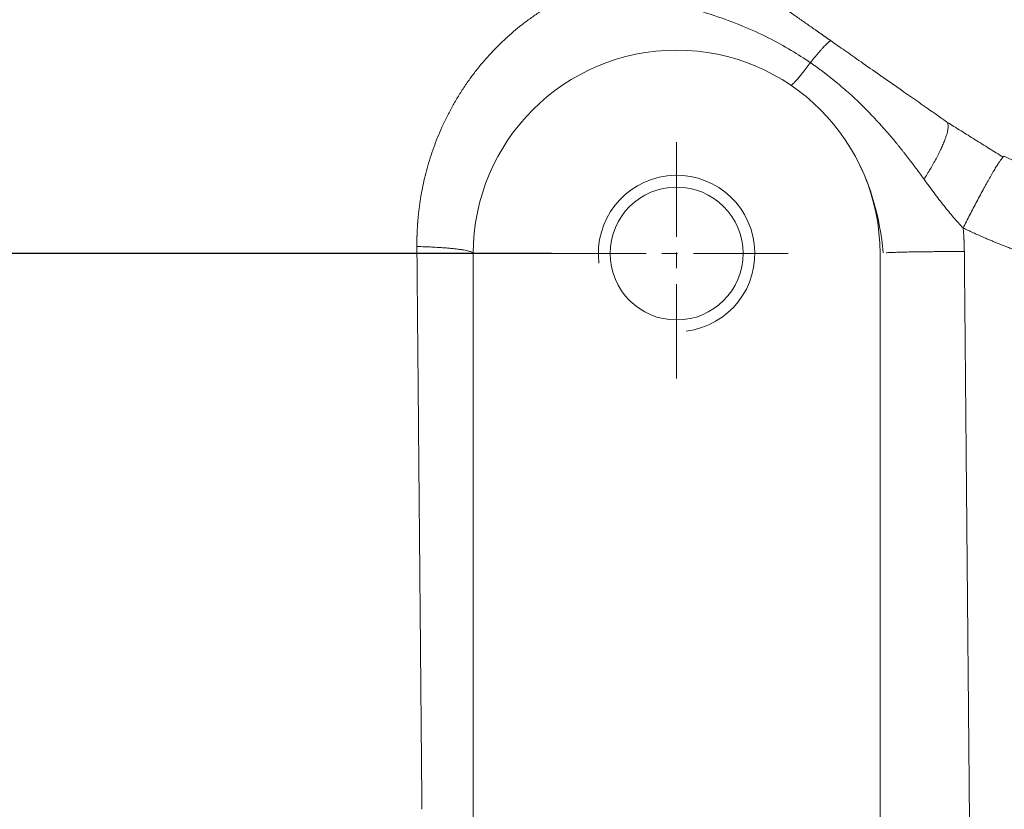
# Model space of a CAD drawing. Header units: millimetres. Extents: x 176 to 9387, y -11044 to -3322.
# Tile 121 of 256: x 6821 to 6884, y -10271 to -10221. Entities that reach past the tile are written whole.
import ezdxf

# ---------------------------------------------------------------- set-up
doc = ezdxf.new("R2010")
doc.units = ezdxf.units.MM
doc.header["$LTSCALE"] = 0.3175
doc.linetypes.add('CENTER2', pattern=[28.575, 19.05, -3.175, 3.175, -3.175])
for name, color, linetype, lineweight in [('1轮廓实线层', 7, 'Continuous', 18), ('2细线层', 4, 'Continuous', 13), ('3中心线层', 1, 'CENTER2', 13), ('7标注层', 4, 'Continuous', 13)]:
    doc.layers.add(name, color=color, linetype=linetype, lineweight=lineweight)
doc.styles.add('PC_TEXTSTYLE', font='ISOCP.SHX', dxfattribs={"width": 0.707, "bigfont": 'GBCBIG.SHX'})
doc.dimstyles.new('GB_LINEAR', dxfattribs={"dimtxt": 3.5, "dimasz": 3.5, "dimexe": 1, "dimexo": 0, "dimgap": 1.5, "dimtad": 1, "dimdsep": 46, "dimtxsty": 'PC_TEXTSTYLE', "dimcen": 0, "dimclrd": 256, "dimclrt": 3, "dimadec": 0, "dimazin": 2, "dimtp": 0.1, "dimtm": 0.1, "dimtfac": 0.71, "dimtdec": 3, "dimtmove": 0, "dimatfit": 3, "dimfxl": 1, "dimtfill": 1, "dimarcsym": 0})

# ---------------------------------------------------------------- blocks, each defined once
blk = doc.blocks.new('_Oblique')
at = {"color": 0, "lineweight": -2}
blk.add_line((-0.5, -0.5), (0.5, 0.5), dxfattribs=at)
blk = doc.blocks.new('*D55')
at = {"layer": '7标注层', "color": 0, "lineweight": -2, "transparency": 16777216}
for p, q in [((6855.383, -10235.875), (6792.383, -10235.875)), ((6855.383, -10285.875), (6792.383, -10285.875))]:
    blk.add_line(p, q, dxfattribs=at)
at = {"layer": '7标注层', "lineweight": -2, "transparency": 16777216}
blk.add_line((6799.383, -10285.875), (6799.383, -10235.875), dxfattribs=at)
at = {"layer": 'Defpoints', "color": 0, "transparency": 16777216}
for p in [(6799.383, -10235.875), (6855.383, -10235.875), (6855.383, -10285.875)]:
    blk.add_point(p, dxfattribs=at)
at = {"layer": '7标注层', "lineweight": -2, "transparency": 16777216, "xscale": 24.5, "yscale": 24.5, "zscale": 24.5}
for p, rotation in [((6799.383, -10235.875), 90), ((6799.383, -10285.875), 270)]:
    blk.add_blockref('_Oblique', p, dxfattribs=dict(at, rotation=rotation))
at = {"layer": '7标注层', "color": 3, "transparency": 16777216, "insert": (6776.633, -10260.875), "char_height": 24.5, "attachment_point": 5, "rotation": 90, "style": 'PC_TEXTSTYLE', "bg_fill": 3, "box_fill_scale": 1.1, "bg_fill_color": 257, "bg_fill_transparency": 0}
blk.add_mtext('50', dxfattribs=at)

msp = doc.modelspace()

# ---------------------------------------------------------------- linework, layer by layer
at = {"layer": '1轮廓实线层'}
for p, q in [((6850.38302, -10285.87479), (6850.38302, -10235.87479)), ((6876.38302, -10285.87479), (6876.38302, -10235.87479))]:
    msp.add_line(p, q, dxfattribs=at)
msp.add_circle((6863.38302, -10235.87479), 4.25, dxfattribs=at)
msp.add_arc((6863.38302, -10235.87479), 13, 0, 180, dxfattribs=at)
for points, knots in [([(6846.78103, -10235.42543), (6846.78086, -10235.40252), (6846.7805, -10235.3567), (6846.7803, -10235.28795), (6846.78034, -10235.21919), (6846.78066, -10235.1504), (6846.78125, -10235.0816), (6846.7821, -10235.01277), (6846.78321, -10234.94393), (6846.78459, -10234.87506), (6846.78624, -10234.80617), (6846.78816, -10234.73726), (6846.79034, -10234.66834), (6846.79279, -10234.59939), (6846.7955, -10234.53042), (6846.79849, -10234.46143), (6846.80173, -10234.39242), (6846.80525, -10234.32339), (6846.80903, -10234.25434), (6846.81308, -10234.18527), (6846.8174, -10234.11618), (6846.82198, -10234.04707), (6846.82683, -10233.97794), (6846.83194, -10233.90879), (6846.83733, -10233.83961), (6846.84298, -10233.77042), (6846.84889, -10233.70121), (6846.85508, -10233.63197), (6846.86153, -10233.56272), (6846.86825, -10233.49345), (6846.87523, -10233.42415), (6846.88248, -10233.35484), (6846.89, -10233.2855), (6846.89779, -10233.21614), (6846.90584, -10233.14677), (6846.91417, -10233.07737), (6846.94679, -10232.81366), (6847.01239, -10232.35708), (6847.12882, -10231.71119), (6847.26822, -10231.07007), (6847.43442, -10230.41885), (6847.62897, -10229.75947), (6847.85368, -10229.09417), (6848.10381, -10228.4391), (6848.38567, -10227.77961), (6848.7009, -10227.1176), (6849.05133, -10226.45525), (6849.42969, -10225.80798), (6849.76907, -10225.27973), (6850.05601, -10224.8632), (6850.28054, -10224.55256), (6850.51196, -10224.24708), (6850.75028, -10223.94678), (6850.99551, -10223.65165), (6851.24766, -10223.3617), (6851.57056, -10223.00675), (6851.97046, -10222.59328), (6852.45501, -10222.12989), (6852.95777, -10221.68532), (6853.48605, -10221.2535), (6854.03954, -10220.83669), (6854.61802, -10220.4375), (6855.21249, -10220.06261), (6855.65677, -10219.80749), (6855.93942, -10219.65421), (6856.05454, -10219.59291), (6856.17007, -10219.53254), (6856.28599, -10219.47308), (6856.4023, -10219.41454), (6856.519, -10219.35693), (6856.63611, -10219.30023), (6856.7536, -10219.24445), (6856.87149, -10219.1896), (6856.98978, -10219.13566), (6857.10846, -10219.08265), (6857.22753, -10219.03055), (6857.347, -10218.97938), (6857.46686, -10218.92913), (6857.58712, -10218.87979), (6857.70776, -10218.83138), (6857.82881, -10218.7839), (6857.95023, -10218.73727), (6858.0315, -10218.70697), (6858.07213, -10218.69182)], [0, 0, 0, 0, 0.0031534, 0.006308, 0.00946383, 0.01262094, 0.0157794, 0.01893925, 0.02210053, 0.0252633, 0.02842761, 0.03159351, 0.03476104, 0.03793026, 0.04110122, 0.04427396, 0.04744853, 0.05062499, 0.05380338, 0.05698375, 0.06016615, 0.06335063, 0.06653724, 0.06972603, 0.07291703, 0.07611032, 0.07930592, 0.08250389, 0.08570428, 0.08890713, 0.0921125, 0.09532042, 0.09853096, 0.10174414, 0.10496004, 0.10817868, 0.11140012, 0.14167419, 0.17193434, 0.20221987, 0.23256999, 0.26515482, 0.29768145, 0.33019862, 0.36275509, 0.39762217, 0.43248254, 0.46739616, 0.50242274, 0.52031961, 0.53821118, 0.55610603, 0.57401274, 0.59193989, 0.60989602, 0.62788965, 0.65923324, 0.69056424, 0.7219275, 0.75336778, 0.78625848, 0.81908117, 0.85188896, 0.88473504, 0.89082731, 0.89691478, 0.9029978, 0.90907671, 0.91515186, 0.92122357, 0.92729219, 0.93335808, 0.93942156, 0.94548298, 0.95154269, 0.95760103, 0.96365835, 0.96971498, 0.97577128, 0.98182759, 0.98788425, 0.9939416, 1, 1, 1, 1]), ([(6858.07209, -10218.69184), (6858.07739, -10218.69322), (6858.43931, -10218.78759), (6859.22022, -10218.9807), (6860.52562, -10219.2802), (6862.07335, -10219.62981), (6863.83801, -10220.06267), (6865.70781, -10220.61285), (6867.52155, -10221.27907), (6869.18468, -10222.03393), (6870.64365, -10222.83196), (6871.53258, -10223.40084), (6871.93263, -10223.67506)], [0, 0, 0, 0, 0.0014207, 0.09696863, 0.203682, 0.32421588, 0.45833783, 0.59127751, 0.71231846, 0.82002145, 0.91726019, 1, 1, 1, 1]), ([(6873.26172, -10222.28674), (6873.24624, -10222.2759), (6873.2153, -10222.25424), (6873.16892, -10222.22175), (6873.12257, -10222.18929), (6873.07625, -10222.15686), (6873.02997, -10222.12445), (6872.98373, -10222.09206), (6872.93752, -10222.0597), (6872.89134, -10222.02737), (6872.8452, -10221.99506), (6872.79909, -10221.96277), (6872.75302, -10221.93051), (6872.70698, -10221.89828), (6872.66097, -10221.86607), (6872.615, -10221.83389), (6872.56907, -10221.80173), (6872.52317, -10221.76959), (6872.4773, -10221.73748), (6872.43146, -10221.70539), (6872.38566, -10221.67332), (6872.3399, -10221.64128), (6872.29416, -10221.60926), (6872.17289, -10221.52434), (6871.97356, -10221.38475), (6871.69417, -10221.18911), (6871.40695, -10220.98801), (6871.10822, -10220.77887), (6870.79602, -10220.56028), (6870.46832, -10220.33079), (6870.12633, -10220.09131), (6869.73717, -10219.81893), (6869.29053, -10219.50617), (6868.86815, -10219.21031), (6868.60162, -10219.02374), (6868.50624, -10218.95698)], [0, 0, 0, 0, 0.00938255, 0.01876147, 0.02813696, 0.0375092, 0.04687837, 0.05624467, 0.06560829, 0.07496943, 0.08432832, 0.09368515, 0.10304016, 0.11239356, 0.12174561, 0.13109655, 0.14044663, 0.14979613, 0.15914532, 0.16849449, 0.17784395, 0.18719399, 0.19654473, 0.20589616, 0.26164307, 0.31927116, 0.37884297, 0.44045459, 0.50636647, 0.57566722, 0.64846328, 0.72488474, 0.82589381, 0.93764895, 1, 1, 1, 1]), ([(6880.63469, -10227.44935), (6880.15346, -10227.11239), (6879.15985, -10226.41666), (6877.73834, -10225.42131), (6876.39713, -10224.48219), (6875.20937, -10223.6505), (6874.18069, -10222.93022), (6873.54857, -10222.4876), (6873.26171, -10222.28674)], [0, 0, 0, 0, 0.18215597, 0.38261115, 0.56622125, 0.73095202, 0.87737221, 1, 1, 1, 1]), ([(6871.93263, -10223.67506), (6871.84035, -10223.79796), (6871.7513, -10223.91504), (6871.58159, -10224.135), (6871.50092, -10224.23788), (6871.34957, -10224.42743), (6871.27888, -10224.51411), (6871.14861, -10224.66999), (6871.08903, -10224.7392), (6870.98162, -10224.85963), (6870.93379, -10224.91085), (6870.85, -10224.99554), (6870.81404, -10225.02901), (6870.75367, -10225.07906), (6870.72926, -10225.09564), (6870.69129, -10225.11328), (6870.67773, -10225.11434), (6870.6691, -10225.10851)], [0, 0, 0, 0, 0.125, 0.125, 0.25, 0.25, 0.375, 0.375, 0.5, 0.5, 0.625, 0.625, 0.75, 0.75, 0.875, 0.875, 1, 1, 1, 1]), ([(6871.93263, -10223.67506), (6871.95089, -10223.6876), (6871.98745, -10223.71271), (6872.04219, -10223.7506), (6872.09691, -10223.7887), (6872.1516, -10223.82702), (6872.20626, -10223.86556), (6872.26088, -10223.90431), (6872.31548, -10223.94328), (6872.37003, -10223.98246), (6872.42455, -10224.02185), (6872.47903, -10224.06144), (6872.53347, -10224.10125), (6872.58786, -10224.14127), (6872.6422, -10224.18148), (6872.6965, -10224.22191), (6872.75074, -10224.26253), (6872.80493, -10224.30336), (6872.85906, -10224.34439), (6872.91314, -10224.38561), (6872.96715, -10224.42703), (6873.02109, -10224.46865), (6873.07497, -10224.51046), (6873.12878, -10224.55246), (6873.18252, -10224.59466), (6873.23619, -10224.63704), (6873.28978, -10224.67962), (6873.34329, -10224.72238), (6873.39673, -10224.76534), (6873.45009, -10224.80848), (6873.50336, -10224.85181), (6873.55655, -10224.89532), (6873.60966, -10224.93903), (6873.66268, -10224.98291), (6873.71561, -10225.02698), (6873.76845, -10225.07124), (6873.94775, -10225.22229), (6874.25438, -10225.4877), (6874.6853, -10225.87837), (6875.11827, -10226.28926), (6875.56483, -10226.73278), (6876.02901, -10227.21666), (6876.5146, -10227.74757), (6877.01247, -10228.31793), (6877.38036, -10228.75926), (6877.62103, -10229.05602), (6877.73414, -10229.19691), (6877.851, -10229.34386), (6877.97145, -10229.4968), (6878.09539, -10229.65562), (6878.22267, -10229.82024), (6878.35318, -10229.99054), (6878.48678, -10230.16643), (6878.62333, -10230.34778), (6878.7627, -10230.53447), (6878.90477, -10230.72639), (6879.04946, -10230.92337), (6879.14641, -10231.05668), (6879.19542, -10231.12406)], [0, 0, 0, 0, 0.00635246, 0.01271414, 0.01908492, 0.02546464, 0.03185317, 0.03825035, 0.04465603, 0.05107006, 0.05749227, 0.06392249, 0.07036057, 0.07680631, 0.08325955, 0.08972009, 0.09618774, 0.10266231, 0.10914359, 0.11563138, 0.12212546, 0.1286256, 0.13513159, 0.14164324, 0.1481605, 0.15468327, 0.16121151, 0.16774511, 0.17428399, 0.18082805, 0.1873772, 0.19393131, 0.20049028, 0.20705397, 0.21362226, 0.220195, 0.22677204, 0.28069355, 0.33620157, 0.3931904, 0.45154853, 0.51645571, 0.58535856, 0.65793925, 0.73384915, 0.75047991, 0.76780461, 0.78580968, 0.80448126, 0.82380523, 0.84376732, 0.86435237, 0.88554376, 0.90732451, 0.92967752, 0.95258566, 0.976032, 1, 1, 1, 1]), ([(6884.24142, -10229.71113), (6884.2408, -10229.71179), (6884.24017, -10229.71245), (6884.21777, -10229.73623), (6884.19222, -10229.76671), (6884.13329, -10229.84322), (6884.09991, -10229.88927), (6884.02529, -10229.99733), (6883.98405, -10230.05936), (6883.89393, -10230.19929), (6883.84505, -10230.2772), (6883.74019, -10230.44824), (6883.68421, -10230.54136), (6883.56592, -10230.7416), (6883.50362, -10230.84872), (6883.37372, -10231.07519), (6883.30613, -10231.19455), (6883.16688, -10231.44334), (6883.09522, -10231.57276), (6882.94915, -10231.83923), (6882.87474, -10231.97626), (6882.72454, -10232.25533), (6882.64875, -10232.39736), (6882.4971, -10232.68381), (6882.42123, -10232.82824), (6882.27064, -10233.11703), (6882.19591, -10233.26139), (6882.04864, -10233.54785), (6881.97609, -10233.68994), (6881.83404, -10233.97), (6881.76453, -10234.10796), (6881.69688, -10234.24309)], [0, 0, 0, 0, 0.00206886, 0.00206886, 0.07334966, 0.07334966, 0.14463045, 0.14463045, 0.21591125, 0.21591125, 0.28719204, 0.28719204, 0.35847284, 0.35847284, 0.42975364, 0.42975364, 0.50103443, 0.50103443, 0.57231523, 0.57231523, 0.64359602, 0.64359602, 0.71487682, 0.71487682, 0.78615761, 0.78615761, 0.85743841, 0.85743841, 0.9287192, 0.9287192, 1, 1, 1, 1]), ([(6884.32669, -10229.65794), (6884.31905, -10229.65408), (6884.30817, -10229.6563), (6884.27971, -10229.674), (6884.26235, -10229.6891), (6884.24142, -10229.71113)], [0, 0, 0, 0, 0.50736249, 0.50736249, 1, 1, 1, 1]), ([(6884.32597, -10229.65758), (6884.9626, -10229.97887), (6885.61108, -10230.27767), (6887.05624, -10230.88178), (6887.85898, -10231.17811), (6890.31275, -10231.96538), (6891.96978, -10232.3432), (6894.46533, -10232.69561), (6895.28837, -10232.77742), (6896.11629, -10232.82512)], [0, 0, 0, 0, 0.17472977, 0.17472977, 0.38231774, 0.38231774, 0.79749367, 0.79749367, 1, 1, 1, 1]), ([(6879.19542, -10231.12406), (6879.41318, -10231.42421), (6879.62652, -10231.71615), (6880.04793, -10232.28066), (6880.25602, -10232.5532), (6880.66978, -10233.07635), (6880.87554, -10233.32696), (6881.18375, -10233.68462), (6881.28642, -10233.8008), (6881.49172, -10234.02678), (6881.59434, -10234.13659), (6881.69687, -10234.24309)], [0, 0, 0, 0, 0.25, 0.25, 0.5, 0.5, 0.75, 0.75, 0.875, 0.875, 1, 1, 1, 1]), ([(6895.82895, -10237.81686), (6895.79891, -10237.81543), (6895.73883, -10237.81258), (6895.64874, -10237.80802), (6895.55869, -10237.80327), (6895.46868, -10237.79829), (6895.37871, -10237.7931), (6895.28877, -10237.78769), (6895.19887, -10237.78207), (6895.10901, -10237.77623), (6895.01919, -10237.77017), (6894.92941, -10237.76389), (6894.83966, -10237.7574), (6894.74995, -10237.75069), (6894.66028, -10237.74377), (6894.57065, -10237.73662), (6894.48105, -10237.72927), (6894.3915, -10237.72169), (6894.30198, -10237.7139), (6894.2125, -10237.70589), (6894.12306, -10237.69766), (6894.03365, -10237.68922), (6893.94429, -10237.68056), (6893.85496, -10237.67168), (6893.76567, -10237.66259), (6893.67642, -10237.65328), (6893.58721, -10237.64375), (6893.49803, -10237.63401), (6893.4089, -10237.62405), (6893.3198, -10237.61388), (6893.23074, -10237.60348), (6893.14172, -10237.59287), (6893.05273, -10237.58204), (6892.96379, -10237.571), (6892.87488, -10237.55974), (6892.78601, -10237.54826), (6892.69719, -10237.53657), (6892.60839, -10237.52466), (6892.51964, -10237.51253), (6892.43093, -10237.50019), (6892.34225, -10237.48763), (6892.25362, -10237.47485), (6892.16502, -10237.46186), (6892.07646, -10237.44864), (6891.98794, -10237.43522), (6891.89945, -10237.42157), (6891.81101, -10237.40771), (6891.72261, -10237.39363), (6891.63424, -10237.37934), (6891.54591, -10237.36483), (6891.45762, -10237.3501), (6891.36937, -10237.33515), (6891.28116, -10237.31999), (6891.19299, -10237.30461), (6891.10485, -10237.28902), (6891.01676, -10237.27321), (6890.9287, -10237.25718), (6890.84068, -10237.24093), (6890.7527, -10237.22447), (6890.66476, -10237.20779), (6890.57686, -10237.1909), (6890.489, -10237.17378), (6890.40117, -10237.15646), (6890.31339, -10237.13891), (6890.22564, -10237.12115), (6890.13793, -10237.10317), (6890.05027, -10237.08497), (6889.96264, -10237.06656), (6889.87505, -10237.04793), (6889.7875, -10237.02908), (6889.69998, -10237.01002), (6889.61251, -10236.99074), (6889.52507, -10236.97124), (6889.43768, -10236.95153), (6889.35032, -10236.9316), (6889.26301, -10236.91146), (6889.17573, -10236.89109), (6889.08849, -10236.87051), (6889.00129, -10236.84971), (6888.91413, -10236.8287), (6888.827, -10236.80747), (6888.73992, -10236.78602), (6888.65288, -10236.76436), (6888.56587, -10236.74248), (6888.47891, -10236.72038), (6888.39198, -10236.69807), (6888.27683, -10236.66821), (6888.13358, -10236.6305), (6887.96237, -10236.58455), (6887.79149, -10236.5378), (6887.62093, -10236.49024), (6887.4507, -10236.44188), (6887.28079, -10236.39272), (6887.1112, -10236.34275), (6886.94194, -10236.29198), (6886.773, -10236.24041), (6886.60439, -10236.18803), (6886.4361, -10236.13485), (6886.26813, -10236.08087), (6886.10049, -10236.02608), (6885.93317, -10235.97049), (6885.76618, -10235.9141), (6885.59951, -10235.85691), (6885.43317, -10235.79891), (6885.26715, -10235.7401), (6885.10145, -10235.6805), (6884.93608, -10235.62009), (6884.77104, -10235.55887), (6884.60631, -10235.49686), (6884.44192, -10235.43404), (6884.27784, -10235.37042), (6884.1141, -10235.30599), (6883.95067, -10235.24076), (6883.78757, -10235.17473), (6883.6248, -10235.10789), (6883.46235, -10235.04025), (6883.30022, -10234.97181), (6883.13842, -10234.90257), (6882.97694, -10234.83252), (6882.81579, -10234.76166), (6882.65496, -10234.69001), (6882.49446, -10234.61755), (6882.33428, -10234.54429), (6882.17443, -10234.47022), (6882.0149, -10234.39534), (6881.85568, -10234.31972), (6881.74983, -10234.26863), (6881.69689, -10234.24309)], [0, 0, 0, 0, 0.00614342, 0.012285, 0.01842477, 0.02456277, 0.03069904, 0.03683362, 0.04296653, 0.04909781, 0.05522751, 0.06135566, 0.06748229, 0.07360744, 0.07973114, 0.08585344, 0.09197436, 0.09809395, 0.10421225, 0.11032927, 0.11644508, 0.12255969, 0.12867315, 0.13478549, 0.14089675, 0.14700697, 0.15311618, 0.15922442, 0.16533173, 0.17143813, 0.17754368, 0.18364839, 0.18975232, 0.1958555, 0.20195797, 0.20805975, 0.21416089, 0.22026143, 0.22636139, 0.23246083, 0.23855976, 0.24465824, 0.2507563, 0.25685397, 0.26295129, 0.26904829, 0.27514502, 0.28124152, 0.2873378, 0.29343393, 0.29952992, 0.30562582, 0.31172166, 0.31781749, 0.32391333, 0.33000922, 0.3361052, 0.34220132, 0.34829759, 0.35439407, 0.36049078, 0.36658776, 0.37268506, 0.3787827, 0.38488073, 0.39097917, 0.39707807, 0.40317747, 0.40927739, 0.41537788, 0.42147897, 0.4275807, 0.43368311, 0.43978623, 0.4458901, 0.45199475, 0.45810022, 0.46420656, 0.47031378, 0.47642194, 0.48253106, 0.48864119, 0.49475236, 0.5008646, 0.50697796, 0.51309247, 0.51920816, 0.53129311, 0.54337112, 0.55544247, 0.56750745, 0.57956632, 0.59161938, 0.60366691, 0.6157092, 0.62774651, 0.63977915, 0.65180739, 0.66383152, 0.67585182, 0.68786859, 0.69988209, 0.71189263, 0.72390049, 0.73590594, 0.74790929, 0.75991081, 0.7719108, 0.78390953, 0.7959073, 0.80790439, 0.81990109, 0.83189769, 0.84389448, 0.85589173, 0.86788975, 0.87988881, 0.8918892, 0.90389121, 0.91589513, 0.92790124, 0.93990983, 0.95192119, 0.9639356, 0.97595335, 0.98797472, 1, 1, 1, 1]), ([(6881.69689, -10234.24309), (6881.69895, -10234.26587), (6881.70305, -10234.31142), (6881.70889, -10234.37978), (6881.71448, -10234.44815), (6881.71982, -10234.51654), (6881.72491, -10234.58494), (6881.72973, -10234.65335), (6881.73431, -10234.72177), (6881.73862, -10234.79021), (6881.74269, -10234.85866), (6881.74649, -10234.92712), (6881.75004, -10234.9956), (6881.75334, -10235.06409), (6881.75638, -10235.13259), (6881.75917, -10235.20111), (6881.7617, -10235.26963), (6881.76397, -10235.33818), (6881.76599, -10235.40673), (6881.76776, -10235.4753), (6881.76927, -10235.54388), (6881.77052, -10235.61247), (6881.77153, -10235.68108), (6881.77199, -10235.72682), (6881.77222, -10235.74969)], [0, 0, 0, 0, 0.04547182, 0.09093775, 0.13639842, 0.18185448, 0.22730656, 0.27275529, 0.31820131, 0.36364526, 0.40908778, 0.45452951, 0.49997107, 0.54541311, 0.59085627, 0.63630118, 0.68174848, 0.7271988, 0.77265279, 0.81811109, 0.86357432, 0.90904312, 0.95451814, 1, 1, 1, 1]), ([(6850.38302, -10235.87485), (6850.38302, -10235.85249), (6850.36585, -10235.82947), (6850.29176, -10235.78277), (6850.23482, -10235.75909), (6850.1171, -10235.72376), (6850.0725, -10235.71201), (6849.97244, -10235.68871), (6849.91698, -10235.67715), (6849.79529, -10235.65434), (6849.72906, -10235.6431), (6849.58615, -10235.62105), (6849.50947, -10235.61025), (6849.34621, -10235.58923), (6849.25963, -10235.579), (6849.07735, -10235.55922), (6848.98165, -10235.54968), (6848.7821, -10235.53138), (6848.67825, -10235.52263), (6848.46356, -10235.506), (6848.35272, -10235.49812), (6848.12531, -10235.48331), (6848.00874, -10235.47637), (6847.77123, -10235.46349), (6847.6503, -10235.45754), (6847.40544, -10235.44666), (6847.28151, -10235.44172), (6847.03205, -10235.43286), (6846.90651, -10235.42893), (6846.78081, -10235.4255)], [0, 0, 0, 0, 0.125, 0.125, 0.25, 0.25, 0.3125, 0.3125, 0.375, 0.375, 0.4375, 0.4375, 0.5, 0.5, 0.5625, 0.5625, 0.625, 0.625, 0.6875, 0.6875, 0.75, 0.75, 0.8125, 0.8125, 0.875, 0.875, 0.9375, 0.9375, 1, 1, 1, 1]), ([(6847.10276, -10271.40904), (6847.101, -10271.2116), (6847.09747, -10270.81639), (6847.09218, -10270.22307), (6847.08688, -10269.62877), (6847.08157, -10269.03347), (6847.07625, -10268.4372), (6847.07093, -10267.83994), (6847.06559, -10267.24169), (6847.06024, -10266.64246), (6847.05488, -10266.04224), (6847.04952, -10265.44104), (6847.04414, -10264.83886), (6847.03876, -10264.23569), (6847.03336, -10263.63153), (6847.02796, -10263.02639), (6847.02255, -10262.42026), (6847.01712, -10261.81315), (6847.01169, -10261.20506), (6847.00625, -10260.59598), (6847.0008, -10259.98591), (6846.99534, -10259.37486), (6846.98987, -10258.76283), (6846.9844, -10258.14981), (6846.97891, -10257.5358), (6846.97341, -10256.92081), (6846.96791, -10256.30484), (6846.9624, -10255.68788), (6846.95687, -10255.06993), (6846.95134, -10254.451), (6846.9458, -10253.83109), (6846.94025, -10253.21019), (6846.93469, -10252.5883), (6846.92912, -10251.96543), (6846.92354, -10251.34158), (6846.91795, -10250.71674), (6846.91236, -10250.09092), (6846.90675, -10249.46411), (6846.90114, -10248.83631), (6846.89551, -10248.20753), (6846.88988, -10247.57777), (6846.88423, -10246.94702), (6846.87858, -10246.31529), (6846.87292, -10245.68257), (6846.86725, -10245.04886), (6846.86157, -10244.41418), (6846.85588, -10243.7785), (6846.85018, -10243.14184), (6846.84447, -10242.5042), (6846.83875, -10241.86557), (6846.83302, -10241.22596), (6846.82729, -10240.58536), (6846.82154, -10239.94378), (6846.81578, -10239.30121), (6846.81001, -10238.65765), (6846.80424, -10238.01312), (6846.79845, -10237.36759), (6846.79265, -10236.72109), (6846.78685, -10236.07359), (6846.78297, -10235.64159), (6846.78103, -10235.42543)], [0, 0, 0, 0, 0.01648201, 0.03299066, 0.04952596, 0.06608789, 0.08267647, 0.09929169, 0.11593355, 0.13260205, 0.1492972, 0.16601898, 0.18276741, 0.19954248, 0.2163442, 0.23317255, 0.25002755, 0.26690919, 0.28381747, 0.3007524, 0.31771397, 0.33470218, 0.35171704, 0.36875854, 0.38582668, 0.40292147, 0.4200429, 0.43719098, 0.4543657, 0.47156707, 0.48879508, 0.50604974, 0.52333104, 0.54063899, 0.55797359, 0.57533483, 0.59272272, 0.61013726, 0.62757845, 0.64504629, 0.66254077, 0.68006191, 0.69760969, 0.71518413, 0.73278522, 0.75041295, 0.76806734, 0.78574839, 0.80345608, 0.82119043, 0.83895144, 0.85673909, 0.87455341, 0.89239438, 0.910262, 0.92815628, 0.94607722, 0.96402482, 0.98199908, 1, 1, 1, 1]), ([(6876.77531, -10235.82611), (6876.77531, -10235.82611), (6876.77532, -10235.82611), (6876.84342, -10235.82205), (6876.92076, -10235.81804), (6877.09357, -10235.8102), (6877.18904, -10235.80636), (6877.39709, -10235.79893), (6877.50966, -10235.79534), (6877.75022, -10235.78848), (6877.8782, -10235.78521), (6878.14732, -10235.77905), (6878.28846, -10235.77616), (6878.58116, -10235.77079), (6878.73273, -10235.76832), (6879.04331, -10235.76383), (6879.20232, -10235.76181), (6879.52471, -10235.75824), (6879.68809, -10235.75668), (6880.01621, -10235.75403), (6880.18095, -10235.75294), (6880.50906, -10235.75119), (6880.67241, -10235.75053), (6880.99534, -10235.74964), (6881.15491, -10235.74939), (6881.46827, -10235.74928), (6881.62206, -10235.74941), (6881.7722, -10235.7497)], [0, 0, 0, 0, 0.00000059, 0.00000059, 0.08333387, 0.08333387, 0.16666715, 0.16666715, 0.25000044, 0.25000044, 0.33333372, 0.33333372, 0.41666701, 0.41666701, 0.50000029, 0.50000029, 0.58333358, 0.58333358, 0.66666686, 0.66666686, 0.75000015, 0.75000015, 0.83333343, 0.83333343, 0.91666672, 0.91666672, 1, 1, 1, 1]), ([(6881.77222, -10235.74969), (6881.77418, -10235.96626), (6881.77811, -10236.39874), (6881.78398, -10237.04651), (6881.78984, -10237.69236), (6881.79567, -10238.33629), (6881.80149, -10238.97831), (6881.80729, -10239.61841), (6881.81307, -10240.2566), (6881.81884, -10240.89286), (6881.82459, -10241.52722), (6881.83031, -10242.15965), (6881.83602, -10242.79017), (6881.84172, -10243.41877), (6881.84739, -10244.04545), (6881.85305, -10244.67022), (6881.85869, -10245.29307), (6881.86431, -10245.91401), (6881.86992, -10246.53302), (6881.8755, -10247.15012), (6881.88107, -10247.76531), (6881.88663, -10248.37858), (6881.89216, -10248.98993), (6881.89768, -10249.59936), (6881.90318, -10250.20688), (6881.90867, -10250.81248), (6881.91413, -10251.41617), (6881.91958, -10252.01793), (6881.92502, -10252.61779), (6881.93043, -10253.21572), (6881.93583, -10253.81174), (6881.94121, -10254.40584), (6881.94658, -10254.99802), (6881.95193, -10255.58829), (6881.95726, -10256.17664), (6881.96257, -10256.76308), (6881.96787, -10257.3476), (6881.97315, -10257.9302), (6881.97841, -10258.51088), (6881.98366, -10259.08965), (6881.98889, -10259.6665), (6881.9941, -10260.24144), (6881.9993, -10260.81446), (6882.00447, -10261.38556), (6882.00964, -10261.95474), (6882.01478, -10262.52201), (6882.01991, -10263.08736), (6882.02502, -10263.6508), (6882.03011, -10264.21232), (6882.03518, -10264.77192), (6882.04024, -10265.3296), (6882.04528, -10265.88537), (6882.0503, -10266.43922), (6882.05531, -10266.99116), (6882.0603, -10267.54118), (6882.06527, -10268.08928), (6882.07022, -10268.63546), (6882.07515, -10269.17973), (6882.08007, -10269.72208), (6882.08497, -10270.26252), (6882.08985, -10270.80104), (6882.09471, -10271.33764), (6882.09956, -10271.87233), (6882.10438, -10272.40509), (6882.10919, -10272.93595), (6882.11398, -10273.46488), (6882.11875, -10273.9919), (6882.12193, -10274.3426), (6882.12351, -10274.51764)], [0, 0, 0, 0, 0.0167524, 0.03345554, 0.05010941, 0.06671401, 0.08326935, 0.09977542, 0.11623223, 0.13263977, 0.14899805, 0.16530707, 0.18156683, 0.19777733, 0.21393857, 0.23005056, 0.24611328, 0.26212674, 0.27809095, 0.29400591, 0.3098716, 0.32568804, 0.34145523, 0.35717315, 0.37284183, 0.38846125, 0.40403142, 0.41955233, 0.43502399, 0.45044639, 0.46581954, 0.48114344, 0.49641808, 0.51164348, 0.52681962, 0.5419465, 0.55702413, 0.57205251, 0.58703164, 0.60196151, 0.61684213, 0.6316735, 0.64645561, 0.66118847, 0.67587208, 0.69050643, 0.70509152, 0.71962736, 0.73411395, 0.74855128, 0.76293936, 0.77727817, 0.79156773, 0.80580804, 0.81999909, 0.83414087, 0.8482334, 0.86227667, 0.87627069, 0.89021544, 0.90411093, 0.91795715, 0.93175412, 0.94550183, 0.95920027, 0.97284944, 0.98644935, 1, 1, 1, 1])]:
    msp.add_open_spline(points, degree=3, knots=knots, dxfattribs=at)
for points, weights in [([(6871.93263, -10223.67506), (6872.66567, -10222.74926), (6873.16346, -10222.21794), (6873.26171, -10222.28674)], [1.21170421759, 1.06451194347, 0.994073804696, 1.00038980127]), ([(6880.6347, -10227.44934), (6881.01906, -10227.71848), (6880.42689, -10229.18218), (6879.19542, -10231.12406)], [1.07149291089, 0.947072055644, 0.985050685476, 1.18542880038])]:
    msp.add_rational_spline(points, weights, degree=3, dxfattribs=at)
for points, degree in [([(6884.26359, -10229.72256), (6880.65968, -10227.47038)], 1), ([(6874.88513, -10229.81606), (6875.79749, -10231.54438), (6876.36664, -10233.54208), (6876.58809, -10235.83849)], 3)]:
    msp.add_open_spline(points, degree=degree, dxfattribs=at)
at = {"layer": '2细线层'}
msp.add_arc((6863.38302, -10235.87479), 5, 277, 187, dxfattribs=at)
at = {"layer": '3中心线层'}
for p, q in [((6863.38302, -10243.87479), (6863.38302, -10227.87479)), ((6855.38302, -10235.87479), (6871.38302, -10235.87479))]:
    msp.add_line(p, q, dxfattribs=at)

# ---------------------------------------------------------------- next in the draw order: dimensions: what is measured, and where the dimension line sits
at = {"layer": '7标注层'}
dim = msp.add_linear_dim(base=(6799.38302, -10235.87479), p1=(6855.38302, -10285.87479), p2=(6855.38302, -10235.87479), angle=90, dimstyle='GB_LINEAR', override={"dimscale": 7, "dimgap": 1.5, "dimtad": 1, "dimjust": 0, "dimdec": 2, "dimlfac": 1, "dimpost": '<>', "dimblk1": 'Oblique', "dimblk2": 'Oblique', "dimsah": 1, "dimse1": 0, "dimse2": 0, "dimsd1": 0, "dimsd2": 0, "dimclrd": 256, "dimclre": 0, "dimtofl": 1}, dxfattribs=at)
dim.commit()
dim.dimension.update_dxf_attribs({"geometry": '*D55', "text_midpoint": (6776.63302, -10260.87479)})

doc.saveas('drawing.dxf')
